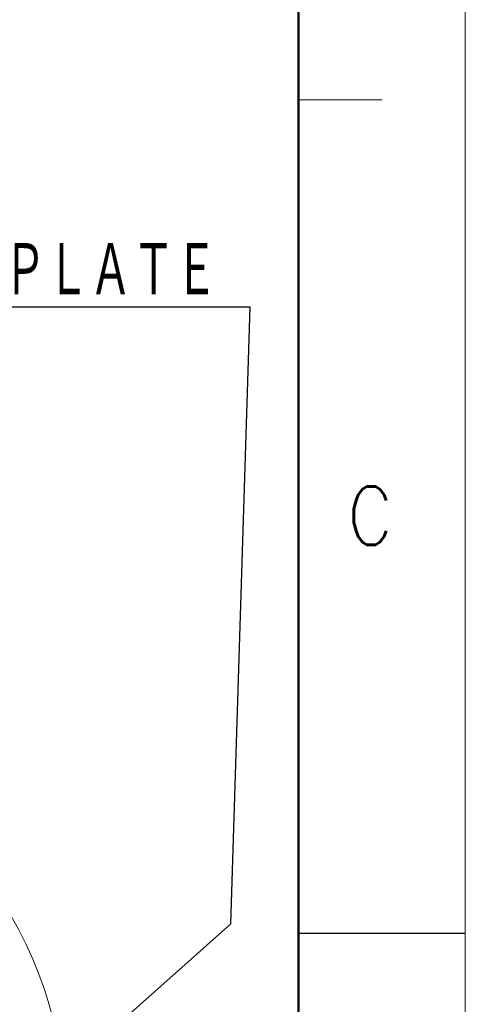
# Model space of a CAD drawing. Header units: millimetres. Extents: x 0 to 594, y 0 to 420.
# Tile 131 of 132: x 556 to 594, y 204 to 288. Entities that reach past the tile are written whole.
import ezdxf

# ---------------------------------------------------------------- set-up
doc = ezdxf.new("R2010")
doc.units = ezdxf.units.MM
doc.header["$LTSCALE"] = 0.257233
doc.layers.add('NoLayerName_001', color=7, linetype='Continuous')
doc.styles.get("Standard").update_dxf_attribs({"font": 'txt', "bigfont": 'extfont2'})
doc.dimstyles.get("Standard").update_dxf_attribs({"dimtxt": 2.5, "dimasz": 2.5, "dimexe": 1, "dimexo": 1, "dimtad": 1, "dimdec": 3, "dimzin": 0, "dimdsep": 46, "dimtxsty": 'Standard', "dimcen": 2.5, "dimadec": 3, "dimazin": 0, "dimtfac": 0.75, "dimtdec": 3, "dimtmove": 0, "dimatfit": 3, "dimfxl": 1, "dimarcsym": 0})

# ---------------------------------------------------------------- blocks, each defined once
blk = doc.blocks.new('_OPEN30')
at = {"color": 0, "linetype": 'ByBlock', "lineweight": -2}
for p, q in [((-1, 0.267949), (0, 0)), ((0, 0), (-1, -0.267949)), ((0, 0), (-1, 0))]:
    blk.add_line(p, q, dxfattribs=at)
blk = doc.blocks.new('*D36')
at = {"layer": 'Defpoints', "color": 0}
for p in [(492.244, 205.875), (558.057, 182.028)]:
    blk.add_point(p, dxfattribs=at)
at = {"layer": 'NoLayerName_001', "color": 0, "linetype": 'Continuous', "lineweight": 13}
blk.add_line((556.063, 182.751), (494.239, 205.152), dxfattribs=at)
blk.add_arc((525.151, 193.952), 35, 337.7668, 123.92467, dxfattribs=at)
at = {"layer": 'NoLayerName_001', "color": 0, "lineweight": 13, "xscale": 2.121340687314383, "yscale": 2.121340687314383, "zscale": 2.121340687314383}
for p, rotation in [((492.244, 205.875), 160.0820820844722), ((558.057, 182.028), 340.0820820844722)]:
    blk.add_blockref('_OPEN30', p, dxfattribs=dict(at, rotation=rotation))
at = {"layer": 'NoLayerName_001', "color": 0, "lineweight": 13, "insert": (547.487, 189.995), "char_height": 4.94979, "attachment_point": 5, "rotation": 340.08208}
blk.add_mtext('\\W0.8000;%%c70', dxfattribs=at)

msp = doc.modelspace()

# ---------------------------------------------------------------- linework, layer by layer
at = {"layer": 'NoLayerName_001', "color": 7, "linetype": 'Continuous', "lineweight": 13}
msp.add_line((593.9754, 0), (593.9754, 420.0255), dxfattribs=at)
at = {"layer": 'NoLayerName_001', "color": 7, "linetype": 'Continuous', "lineweight": 50}
msp.add_line((579.8331, 405.8832), (579.8331, 14.1423), dxfattribs=at)
at = {"layer": 'NoLayerName_001', "color": 2, "linetype": 'Continuous', "lineweight": 13}
msp.add_line((586.9043, 280.7241), (579.8331, 280.7241), dxfattribs=at)
at = {"layer": 'NoLayerName_001', "color": 7, "linetype": 'Continuous', "lineweight": 25}
msp.add_line((579.8331, 210.0127), (593.9754, 210.0127), dxfattribs=at)

# ---------------------------------------------------------------- texts
at = {"layer": 'NoLayerName_001', "color": 3, "linetype": 'Continuous', "lineweight": 13, "insert": (572.9858, 263.738), "char_height": 4.949795, "attachment_point": 9, "line_spacing_factor": 0.771429}
msp.add_mtext('\\A1;\\W0.6667;ＮＡＭＥ\u3000ＰＬＡＴＥ', dxfattribs=at)
at = {"layer": 'NoLayerName_001', "color": 2, "lineweight": 13, "insert": (583.9866, 242.9533), "char_height": 4.949795, "attachment_point": 7}
msp.add_mtext('\\A1;\\W0.8600;C', dxfattribs=at)

# ---------------------------------------------------------------- dimensions: what is measured, and where the dimension line sits
at = {"layer": 'NoLayerName_001', "color": 3, "linetype": 'Continuous', "lineweight": 13}
dim = msp.add_diameter_dim_2p(p1=(492.2444, 205.8752), p2=(558.0571, 182.028), text='\\W0.8000;<>', dimstyle='Standard', override={"dimtxt": 4.949795, "dimasz": 2.121341, "dimexe": 1.414227, "dimexo": 1.414227, "dimgap": 1.414227, "dimzin": 8, "dimblk": 'OPEN30', "dimclrd": 0, "dimclre": 0, "dimclrt": 0, "dimtp": 0, "dimtm": 0, "dimatfit": 2, "dimlwd": 13, "dimlwe": 13}, dxfattribs=at)
dim.commit()
dim.dimension.update_dxf_attribs({"geometry": '*D36', "text_midpoint": (546.1622, 186.3381), "dimtype": 163})

# ---------------------------------------------------------------- leaders
at = {"layer": 'NoLayerName_001', "color": 3, "linetype": 'Continuous', "lineweight": 13, "annotation_type": 0, "has_hookline": 1, "hookline_direction": 1, "text_width": 27.3431}
msp.add_leader([(555.1507, 193.9516), (574.0946, 210.7936), (575.7322, 263.113), (573.6108, 263.113)], dimstyle='Standard', override={"dimtxt": 4.949795, "dimasz": 2.121341, "dimldrblk": 'OPEN30'}, dxfattribs=at)

doc.saveas('drawing.dxf')
